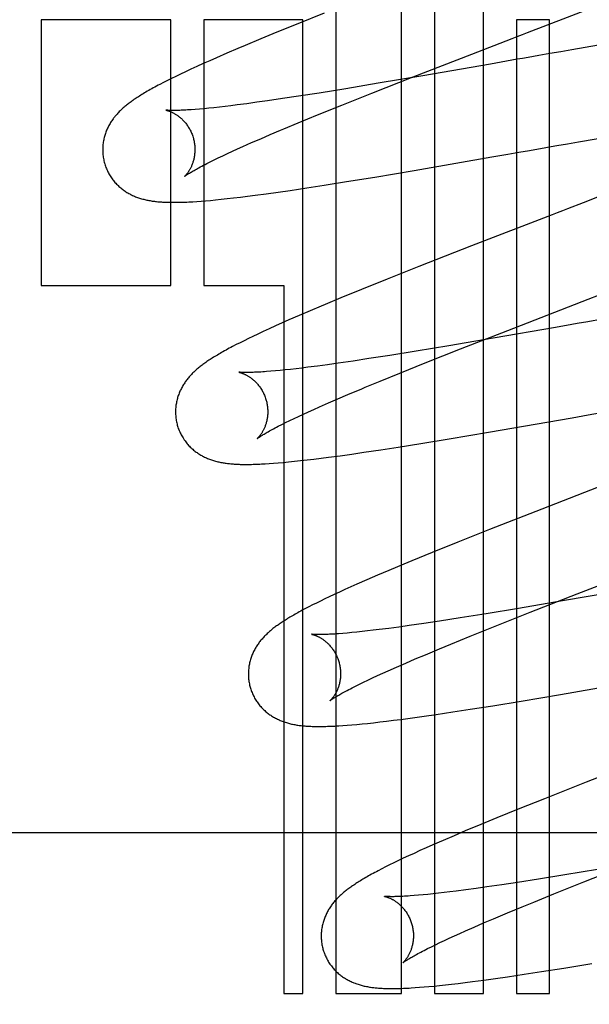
# Model space of a CAD drawing. Header units: inches. Extents: x 0 to 184, y 0 to 119.
# Tile 41 of 116: x 82.309 to 82.433, y 44.632 to 44.846. Entities that reach past the tile are written whole.
import ezdxf

# ---------------------------------------------------------------- set-up
doc = ezdxf.new("R2010")
doc.units = ezdxf.units.IN
doc.header["$LTSCALE"] = 10.121375
doc.header["$MEASUREMENT"] = 0
doc.linetypes.add('HIDDEN', pattern=[0.2, 0.1, -0.1])
doc.layers.add('DEFAULT_2', color=8, linetype='HIDDEN')

msp = doc.modelspace()

# ---------------------------------------------------------------- linework, layer by layer
at = {"layer": 'DEFAULT_2', "color": 8, "linetype": 'HIDDEN'}
for p, q in [((82.37777, 45.01891), (82.37777, 44.63479)), ((82.39206, 44.63479), (82.39206, 45.00365)), ((82.3992, 44.99402), (82.3992, 44.63479)), ((82.4098, 44.63479), (82.4098, 44.94058)), ((82.37523, 44.84723), (82.36953, 44.84494)), ((82.34206, 44.84583), (82.31395, 44.84583)), ((82.31395, 44.84583), (82.31395, 44.78823)), ((82.34206, 44.78823), (82.34206, 44.84583)), ((82.37063, 44.84583), (82.34921, 44.84583)), ((82.34921, 44.84583), (82.34921, 44.78823)), ((82.36953, 44.84494), (82.36499, 44.8431)), ((82.37063, 44.63479), (82.37063, 44.84583)), ((82.42409, 44.84583), (82.41694, 44.84583)), ((82.41694, 44.84583), (82.41694, 44.63479)), ((82.42409, 44.63479), (82.42409, 44.84583)), ((82.36499, 44.8431), (82.36151, 44.84167)), ((82.44905, 44.8428), (82.42892, 44.83932)), ((82.35817, 44.84027), (82.35656, 44.83959)), ((82.36151, 44.84167), (82.35817, 44.84027)), ((82.3542, 44.83858), (82.35194, 44.8376)), ((82.35656, 44.83959), (82.3542, 44.83858)), ((82.39458, 44.83346), (82.40724, 44.83839)), ((82.42418, 44.83849), (82.42182, 44.83808)), ((82.42655, 44.8389), (82.42418, 44.83849)), ((82.42892, 44.83932), (82.42655, 44.8389)), ((82.34766, 44.83569), (82.34639, 44.83511)), ((82.34902, 44.83631), (82.34766, 44.83569)), ((82.35046, 44.83695), (82.34902, 44.83631)), ((82.35194, 44.8376), (82.35046, 44.83695)), ((82.4113, 44.83623), (82.39662, 44.83368)), ((82.41362, 44.83664), (82.4113, 44.83623)), ((82.41595, 44.83705), (82.41362, 44.83664)), ((82.34311, 44.83356), (82.34217, 44.83309)), ((82.34413, 44.83405), (82.34311, 44.83356)), ((82.34522, 44.83456), (82.34413, 44.83405)), ((82.34639, 44.83511), (82.34522, 44.83456)), ((82.38562, 44.82994), (82.39458, 44.83346)), ((82.39662, 44.83368), (82.387, 44.83205)), ((82.34045, 44.83223), (82.33966, 44.83182)), ((82.34128, 44.83265), (82.34045, 44.83223)), ((82.34217, 44.83309), (82.34128, 44.83265)), ((82.387, 44.83205), (82.37993, 44.83087)), ((82.36968, 44.82924), (82.36625, 44.82873)), ((82.3742, 44.82995), (82.36968, 44.82924)), ((82.37993, 44.83087), (82.3742, 44.82995)), ((82.37907, 44.82733), (82.38562, 44.82994)), ((82.35504, 44.82719), (82.35377, 44.82704)), ((82.35637, 44.82736), (82.35504, 44.82719)), ((82.35847, 44.82763), (82.35637, 44.82736)), ((82.36068, 44.82793), (82.35847, 44.82763)), ((82.363, 44.82825), (82.36068, 44.82793)), ((82.36625, 44.82873), (82.363, 44.82825)), ((82.37379, 44.82519), (82.37907, 44.82733)), ((82.34823, 44.82646), (82.3473, 44.82639)), ((82.34922, 44.82655), (82.34823, 44.82646)), ((82.35027, 44.82666), (82.34922, 44.82655)), ((82.35138, 44.82677), (82.35027, 44.82666)), ((82.35254, 44.8269), (82.35138, 44.82677)), ((82.35377, 44.82704), (82.35254, 44.8269)), ((82.36966, 44.8235), (82.37379, 44.82519)), ((82.36653, 44.8222), (82.36966, 44.8235)), ((82.3615, 44.82005), (82.36359, 44.82095)), ((82.4304, 44.81937), (82.44574, 44.82204)), ((82.35766, 44.81837), (82.35953, 44.81919)), ((82.35953, 44.81919), (82.3615, 44.82005)), ((82.42567, 44.81854), (82.42804, 44.81896)), ((82.42804, 44.81896), (82.4304, 44.81937)), ((82.35328, 44.81635), (82.35429, 44.81683)), ((82.35429, 44.81683), (82.35536, 44.81732)), ((82.35536, 44.81732), (82.35648, 44.81784)), ((82.35648, 44.81784), (82.35766, 44.81837)), ((82.41163, 44.81609), (82.41511, 44.81669)), ((82.41511, 44.81669), (82.41745, 44.8171)), ((82.41745, 44.8171), (82.41979, 44.81751)), ((82.3498, 44.81465), (82.35058, 44.81505)), ((82.35058, 44.81505), (82.35142, 44.81546)), ((82.35142, 44.81546), (82.35232, 44.8159)), ((82.35232, 44.8159), (82.35328, 44.81635)), ((82.39475, 44.81317), (82.41163, 44.81609)), ((82.38623, 44.81174), (82.39475, 44.81317)), ((82.44816, 44.81267), (82.43139, 44.80617)), ((82.37525, 44.80997), (82.38013, 44.81074)), ((82.38013, 44.81074), (82.38623, 44.81174)), ((82.36028, 44.80779), (82.36272, 44.80812)), ((82.36272, 44.80812), (82.36526, 44.80847)), ((82.36526, 44.80847), (82.36788, 44.80885)), ((82.36788, 44.80885), (82.37149, 44.80939)), ((82.37149, 44.80939), (82.37525, 44.80997)), ((82.34765, 44.80645), (82.34859, 44.80652)), ((82.34859, 44.80652), (82.34957, 44.8066)), ((82.34957, 44.8066), (82.35062, 44.80669)), ((82.35062, 44.80669), (82.35174, 44.8068)), ((82.35174, 44.8068), (82.35295, 44.80692)), ((82.35295, 44.80692), (82.35423, 44.80706)), ((82.35423, 44.80706), (82.35562, 44.80721)), ((82.35562, 44.80721), (82.35711, 44.80739)), ((82.35711, 44.80739), (82.35867, 44.80758)), ((82.35867, 44.80758), (82.36028, 44.80779)), ((82.40721, 44.7968), (82.39582, 44.79234)), ((82.39582, 44.79234), (82.38895, 44.78961)), ((82.38895, 44.78961), (82.38334, 44.78735)), ((82.31395, 44.78823), (82.34206, 44.78823)), ((82.34921, 44.78823), (82.36649, 44.78823)), ((82.36649, 44.78823), (82.36649, 44.63479)), ((82.38334, 44.78735), (82.37889, 44.78553)), ((82.37889, 44.78553), (82.37548, 44.78412)), ((82.41509, 44.77851), (82.43249, 44.78526)), ((82.37222, 44.78274), (82.36987, 44.78174)), ((82.36614, 44.78011), (82.3647, 44.77947)), ((82.36761, 44.78076), (82.36614, 44.78011)), ((82.36987, 44.78174), (82.36761, 44.78076)), ((82.36207, 44.77826), (82.36091, 44.77772)), ((82.36333, 44.77884), (82.36207, 44.77826)), ((82.3647, 44.77947), (82.36333, 44.77884)), ((82.40484, 44.7745), (82.41509, 44.77851)), ((82.42544, 44.77915), (82.4119, 44.7768)), ((82.42892, 44.77976), (82.42544, 44.77915)), ((82.35702, 44.77584), (82.3562, 44.77542)), ((82.3579, 44.77627), (82.35702, 44.77584)), ((82.35883, 44.77673), (82.3579, 44.77627)), ((82.35983, 44.77721), (82.35883, 44.77673)), ((82.36091, 44.77772), (82.35983, 44.77721)), ((82.4119, 44.7768), (82.40228, 44.77517)), ((82.3562, 44.77542), (82.35542, 44.77501)), ((82.39521, 44.774), (82.38948, 44.77308)), ((82.40228, 44.77517), (82.39521, 44.774)), ((82.39713, 44.77145), (82.40484, 44.7745)), ((82.38156, 44.77186), (82.37832, 44.77139)), ((82.38498, 44.77238), (82.38156, 44.77186)), ((82.38948, 44.77308), (82.38498, 44.77238)), ((82.36468, 44.76973), (82.36371, 44.76965)), ((82.36571, 44.76983), (82.36468, 44.76973)), ((82.3668, 44.76994), (82.36571, 44.76983)), ((82.36795, 44.77006), (82.3668, 44.76994)), ((82.36916, 44.7702), (82.36795, 44.77006)), ((82.37043, 44.77035), (82.36916, 44.7702)), ((82.37175, 44.77051), (82.37043, 44.77035)), ((82.37382, 44.77078), (82.37175, 44.77051)), ((82.37602, 44.77107), (82.37382, 44.77078)), ((82.37832, 44.77139), (82.37602, 44.77107)), ((82.3917, 44.76926), (82.39713, 44.77145)), ((82.38418, 44.76618), (82.38742, 44.76752)), ((82.38742, 44.76752), (82.3917, 44.76926)), ((82.3762, 44.76279), (82.37823, 44.76367)), ((82.37823, 44.76367), (82.38038, 44.76458)), ((82.37189, 44.76087), (82.37305, 44.7614)), ((82.37305, 44.7614), (82.37427, 44.76194)), ((82.37427, 44.76194), (82.3762, 44.76279)), ((82.3669, 44.75852), (82.36779, 44.75895)), ((82.36779, 44.75895), (82.36873, 44.7594)), ((82.36873, 44.7594), (82.36972, 44.75987)), ((82.36972, 44.75987), (82.37078, 44.76036)), ((82.37078, 44.76036), (82.37189, 44.76087)), ((82.4109, 44.75644), (82.42902, 44.75957)), ((82.42902, 44.75957), (82.43252, 44.76019)), ((82.36532, 44.75772), (82.36608, 44.75811)), ((82.36608, 44.75811), (82.3669, 44.75852)), ((82.3962, 44.754), (82.40234, 44.755)), ((82.40234, 44.755), (82.4109, 44.75644)), ((82.38388, 44.75209), (82.38752, 44.75263)), ((82.38752, 44.75263), (82.3913, 44.75321)), ((82.3913, 44.75321), (82.3962, 44.754)), ((82.36881, 44.75014), (82.37014, 44.75028)), ((82.37014, 44.75028), (82.37155, 44.75044)), ((82.37155, 44.75044), (82.37305, 44.75062)), ((82.37305, 44.75062), (82.3746, 44.75081)), ((82.3746, 44.75081), (82.37622, 44.75102)), ((82.37622, 44.75102), (82.3787, 44.75135)), ((82.3787, 44.75135), (82.38126, 44.75171)), ((82.38126, 44.75171), (82.38388, 44.75209)), ((82.36336, 44.74966), (82.3643, 44.74972)), ((82.3643, 44.74972), (82.3653, 44.74981)), ((82.3653, 44.74981), (82.36639, 44.7499)), ((82.36639, 44.7499), (82.36756, 44.75001)), ((82.36756, 44.75001), (82.36881, 44.75014)), ((82.42243, 44.73979), (82.4111, 44.73534)), ((82.4111, 44.73534), (82.40427, 44.73263)), ((82.40427, 44.73263), (82.3987, 44.73038)), ((82.3987, 44.73038), (82.39428, 44.72857)), ((82.39257, 44.72787), (82.38925, 44.72648)), ((82.39428, 44.72857), (82.39257, 44.72787)), ((82.38685, 44.72546), (82.38454, 44.72446)), ((82.38925, 44.72648), (82.38685, 44.72546)), ((82.38103, 44.72292), (82.37976, 44.72234)), ((82.38238, 44.72352), (82.38103, 44.72292)), ((82.38454, 44.72446), (82.38238, 44.72352)), ((82.37638, 44.72078), (82.37539, 44.72031)), ((82.37743, 44.72127), (82.37638, 44.72078)), ((82.37856, 44.72179), (82.37743, 44.72127)), ((82.37976, 44.72234), (82.37856, 44.72179)), ((82.41994, 44.71744), (82.43011, 44.72142)), ((82.44148, 44.72241), (82.42695, 44.71989)), ((82.37123, 44.71823), (82.37053, 44.71786)), ((82.37197, 44.71861), (82.37123, 44.71823)), ((82.37275, 44.71901), (82.37197, 44.71861)), ((82.37358, 44.71943), (82.37275, 44.71901)), ((82.37446, 44.71986), (82.37358, 44.71943)), ((82.37539, 44.72031), (82.37446, 44.71986)), ((82.41741, 44.71827), (82.4104, 44.71711)), ((82.42695, 44.71989), (82.41741, 44.71827)), ((82.40473, 44.7162), (82.40028, 44.71551)), ((82.4104, 44.71711), (82.40473, 44.7162)), ((82.41231, 44.71441), (82.41994, 44.71744)), ((82.39142, 44.71423), (82.38926, 44.71394)), ((82.3937, 44.71454), (82.39142, 44.71423)), ((82.3969, 44.71501), (82.3937, 44.71454)), ((82.40028, 44.71551), (82.3969, 44.71501)), ((82.40693, 44.71224), (82.41231, 44.71441)), ((82.38025, 44.71292), (82.37929, 44.71284)), ((82.38126, 44.71301), (82.38025, 44.71292)), ((82.38234, 44.71312), (82.38126, 44.71301)), ((82.38347, 44.71324), (82.38234, 44.71312)), ((82.38466, 44.71338), (82.38347, 44.71324)), ((82.38591, 44.71352), (82.38466, 44.71338)), ((82.38721, 44.71368), (82.38591, 44.71352)), ((82.38926, 44.71394), (82.38721, 44.71368)), ((82.4027, 44.71052), (82.40693, 44.71224)), ((82.40028, 44.70952), (82.4027, 44.71052)), ((82.39502, 44.70731), (82.39721, 44.70823)), ((82.39721, 44.70823), (82.40028, 44.70952)), ((82.38912, 44.70473), (82.39097, 44.70555)), ((82.39097, 44.70555), (82.39294, 44.70641)), ((82.39294, 44.70641), (82.39502, 44.70731)), ((82.38576, 44.7032), (82.38683, 44.70369)), ((82.38683, 44.70369), (82.38795, 44.7042)), ((82.38795, 44.7042), (82.38912, 44.70473)), ((82.3813, 44.70103), (82.38208, 44.70142)), ((82.38208, 44.70142), (82.38291, 44.70184)), ((82.38291, 44.70184), (82.3838, 44.70227)), ((82.3838, 44.70227), (82.38475, 44.70272)), ((82.38475, 44.70272), (82.38576, 44.7032)), ((82.4265, 44.69962), (82.44451, 44.70273)), ((82.41796, 44.69818), (82.4265, 44.69962)), ((82.40695, 44.6964), (82.41184, 44.69718)), ((82.41184, 44.69718), (82.41796, 44.69818)), ((82.39438, 44.69454), (82.39693, 44.6949)), ((82.39693, 44.6949), (82.39956, 44.69528)), ((82.39956, 44.69528), (82.40318, 44.69582)), ((82.40318, 44.69582), (82.40695, 44.6964)), ((82.37932, 44.69288), (82.38027, 44.69295)), ((82.38027, 44.69295), (82.38127, 44.69303)), ((82.38127, 44.69303), (82.38234, 44.69312)), ((82.38234, 44.69312), (82.38347, 44.69323)), ((82.38347, 44.69323), (82.38469, 44.69335)), ((82.38469, 44.69335), (82.38597, 44.69349)), ((82.38597, 44.69349), (82.38734, 44.69365)), ((82.38734, 44.69365), (82.38878, 44.69382)), ((82.38878, 44.69382), (82.39031, 44.69401)), ((82.39031, 44.69401), (82.39189, 44.69421)), ((82.39189, 44.69421), (82.39438, 44.69454)), ((82.45142, 44.68812), (82.43208, 44.6806)), ((82.43208, 44.6806), (82.42302, 44.67702)), ((82.42302, 44.67702), (82.41729, 44.67473)), ((82.41729, 44.67473), (82.41273, 44.67287)), ((82.40922, 44.67143), (82.40586, 44.67003)), ((82.41273, 44.67287), (82.40922, 44.67143)), ((82.58828, 44.66959), (82.08828, 44.66959)), ((82.40586, 44.67003), (82.40344, 44.66901)), ((82.40109, 44.668), (82.39882, 44.66701)), ((82.40344, 44.66901), (82.40109, 44.668)), ((82.39474, 44.66518), (82.39354, 44.66463)), ((82.39602, 44.66577), (82.39474, 44.66518)), ((82.39738, 44.66638), (82.39602, 44.66577)), ((82.39882, 44.66701), (82.39738, 44.66638)), ((82.39036, 44.66312), (82.38943, 44.66267)), ((82.39135, 44.6636), (82.39036, 44.66312)), ((82.39241, 44.6641), (82.39135, 44.6636)), ((82.39354, 44.66463), (82.39241, 44.6641)), ((82.38774, 44.66181), (82.38696, 44.66141)), ((82.38856, 44.66223), (82.38774, 44.66181)), ((82.38943, 44.66267), (82.38856, 44.66223)), ((82.43454, 44.6617), (82.42747, 44.66053)), ((82.43154, 44.65899), (82.44042, 44.66249)), ((82.41721, 44.65889), (82.41377, 44.65837)), ((82.42173, 44.6596), (82.41721, 44.65889)), ((82.42747, 44.66053), (82.42173, 44.6596)), ((82.42505, 44.6564), (82.43154, 44.65899)), ((82.39886, 44.65641), (82.39775, 44.65629)), ((82.40003, 44.65654), (82.39886, 44.65641)), ((82.40126, 44.65668), (82.40003, 44.65654)), ((82.40254, 44.65683), (82.40126, 44.65668)), ((82.40388, 44.657), (82.40254, 44.65683)), ((82.40598, 44.65727), (82.40388, 44.657)), ((82.40819, 44.65757), (82.40598, 44.65727)), ((82.41051, 44.6579), (82.40819, 44.65757)), ((82.41377, 44.65837), (82.41051, 44.6579)), ((82.42069, 44.65463), (82.42505, 44.6564)), ((82.3957, 44.6561), (82.39477, 44.65602)), ((82.3967, 44.65619), (82.3957, 44.6561)), ((82.39775, 44.65629), (82.3967, 44.65619)), ((82.41819, 44.6536), (82.42069, 44.65463)), ((82.41198, 44.65101), (82.415, 44.65228)), ((82.415, 44.65228), (82.41819, 44.6536)), ((82.4078, 44.64921), (82.40984, 44.6501)), ((82.40984, 44.6501), (82.41198, 44.65101)), ((82.4035, 44.6473), (82.40466, 44.64783)), ((82.40466, 44.64783), (82.40588, 44.64837)), ((82.40588, 44.64837), (82.4078, 44.64921)), ((82.3994, 44.64538), (82.40034, 44.64583)), ((82.40034, 44.64583), (82.40133, 44.6463)), ((82.40133, 44.6463), (82.40239, 44.64679)), ((82.40239, 44.64679), (82.4035, 44.6473)), ((82.39693, 44.64416), (82.39769, 44.64454)), ((82.39769, 44.64454), (82.39851, 44.64495)), ((82.39851, 44.64495), (82.3994, 44.64538)), ((82.41861, 44.63897), (82.42235, 44.63955)), ((82.42235, 44.63955), (82.42721, 44.64032)), ((82.42721, 44.64032), (82.4333, 44.64131)), ((82.40432, 44.637), (82.40583, 44.63718)), ((82.40583, 44.63718), (82.40742, 44.63739)), ((82.40742, 44.63739), (82.40987, 44.63771)), ((82.40987, 44.63771), (82.4124, 44.63806)), ((82.4124, 44.63806), (82.415, 44.63844)), ((82.415, 44.63844), (82.41861, 44.63897)), ((82.39498, 44.63608), (82.39591, 44.63615)), ((82.39591, 44.63615), (82.39691, 44.63622)), ((82.39691, 44.63622), (82.39796, 44.63632)), ((82.39796, 44.63632), (82.39908, 44.63642)), ((82.39908, 44.63642), (82.40027, 44.63654)), ((82.40027, 44.63654), (82.40154, 44.63668)), ((82.40154, 44.63668), (82.40289, 44.63683)), ((82.40289, 44.63683), (82.40432, 44.637)), ((82.36649, 44.63479), (82.37063, 44.63479)), ((82.37777, 44.63479), (82.39206, 44.63479)), ((82.3992, 44.63479), (82.4098, 44.63479)), ((82.41694, 44.63479), (82.42409, 44.63479))]:
    msp.add_line(p, q, dxfattribs=at)
for points in [[(82.40724, 44.83839), (82.41601, 44.84178), (82.41712, 44.84221), (82.41823, 44.84264), (82.41934, 44.84307), (82.44506, 44.85306)], [(82.42182, 44.83808), (82.42064, 44.83787), (82.41947, 44.83766), (82.41829, 44.83746), (82.41712, 44.83725), (82.41595, 44.83705)], [(82.33966, 44.83182), (82.33929, 44.83162), (82.33892, 44.83143), (82.33856, 44.83123), (82.33822, 44.83105), (82.33788, 44.83086), (82.33755, 44.83068), (82.33723, 44.8305), (82.33692, 44.83032), (82.33662, 44.83014), (82.33633, 44.82997), (82.33604, 44.8298), (82.33576, 44.82963), (82.3355, 44.82947), (82.33523, 44.8293), (82.33498, 44.82914), (82.33473, 44.82898), (82.33449, 44.82883), (82.33426, 44.82867), (82.33404, 44.82852), (82.33382, 44.82836), (82.3336, 44.82821), (82.3334, 44.82807), (82.33319, 44.82792), (82.333, 44.82777), (82.3328, 44.82762), (82.33261, 44.82747), (82.33243, 44.82732), (82.33224, 44.82717), (82.33206, 44.82702), (82.33188, 44.82687), (82.3317, 44.82671), (82.33153, 44.82656), (82.33136, 44.8264), (82.33119, 44.82624), (82.33102, 44.82608), (82.33086, 44.82591), (82.33069, 44.82574), (82.33053, 44.82557), (82.33038, 44.8254), (82.33022, 44.82523), (82.33007, 44.82505), (82.32992, 44.82487), (82.32978, 44.82469), (82.32963, 44.8245), (82.3295, 44.82432), (82.32936, 44.82413), (82.32923, 44.82394), (82.3291, 44.82375), (82.32898, 44.82355), (82.32886, 44.82335), (82.32874, 44.82315), (82.32862, 44.82294), (82.32851, 44.82273), (82.32841, 44.82252), (82.3283, 44.82231), (82.32821, 44.82209), (82.32811, 44.82188), (82.32802, 44.82166), (82.32794, 44.82143), (82.32786, 44.82121), (82.32778, 44.82098), (82.32771, 44.82075), (82.32764, 44.82052), (82.32758, 44.82028), (82.32752, 44.82005), (82.32747, 44.8198), (82.32743, 44.81956), (82.32738, 44.81932), (82.32735, 44.81907), (82.32732, 44.81882), (82.32729, 44.81857), (82.32727, 44.81832), (82.32726, 44.81806), (82.32725, 44.81781), (82.32725, 44.81755), (82.32726, 44.81729), (82.32727, 44.81704), (82.32729, 44.81678), (82.32731, 44.81652), (82.32734, 44.81627), (82.32738, 44.81601), (82.32742, 44.81575), (82.32747, 44.8155), (82.32752, 44.81524), (82.32758, 44.81499), (82.32764, 44.81478)], [(82.3473, 44.82639), (82.34643, 44.82632), (82.34602, 44.8263), (82.34563, 44.82627), (82.34526, 44.82625), (82.34491, 44.82623), (82.34458, 44.82622), (82.34427, 44.8262), (82.34398, 44.82619), (82.3437, 44.82618), (82.34344, 44.82618), (82.34319, 44.82617), (82.34296, 44.82617), (82.34274, 44.82617), (82.34254, 44.82617), (82.34235, 44.82617), (82.34217, 44.82617), (82.34201, 44.82617), (82.34186, 44.82618), (82.34172, 44.82618), (82.34159, 44.82619), (82.34148, 44.82619), (82.34138, 44.8262), (82.34129, 44.82621), (82.34121, 44.82621), (82.34115, 44.82622), (82.34109, 44.82622), (82.34105, 44.82623), (82.34101, 44.82623), (82.34098, 44.82624), (82.34097, 44.82624), (82.34096, 44.82624)], [(82.34096, 44.82624), (82.34096, 44.82624), (82.34096, 44.82624), (82.34098, 44.82623), (82.341, 44.82623), (82.34103, 44.82622), (82.34107, 44.82622), (82.34111, 44.82621), (82.34116, 44.82619), (82.34121, 44.82618), (82.34127, 44.82616), (82.34134, 44.82615), (82.34141, 44.82612), (82.34148, 44.8261), (82.34156, 44.82607), (82.34164, 44.82605), (82.34173, 44.82601), (82.34182, 44.82598), (82.34191, 44.82594), (82.34201, 44.8259), (82.34211, 44.82586), (82.34221, 44.82581), (82.34232, 44.82576), (82.34242, 44.82571), (82.34254, 44.82565), (82.34265, 44.82559), (82.34276, 44.82553), (82.34288, 44.82546), (82.343, 44.82538), (82.34313, 44.82531), (82.34325, 44.82523), (82.34338, 44.82514), (82.34351, 44.82505), (82.34364, 44.82495), (82.34377, 44.82485), (82.34391, 44.82475), (82.34404, 44.82464), (82.34417, 44.82452), (82.34431, 44.8244), (82.34445, 44.82427), (82.34458, 44.82414), (82.34472, 44.824), (82.34486, 44.82385), (82.34499, 44.8237), (82.34513, 44.82354), (82.34526, 44.82338), (82.34539, 44.82321), (82.34552, 44.82303), (82.34565, 44.82285), (82.34577, 44.82267), (82.34589, 44.82248), (82.34601, 44.82228), (82.34612, 44.82208), (82.34623, 44.82188), (82.34633, 44.82167), (82.34643, 44.82145), (82.34653, 44.82124), (82.34662, 44.82102), (82.3467, 44.8208), (82.34678, 44.82057), (82.34685, 44.82034), (82.34691, 44.82014)], [(82.36359, 44.82095), (82.36578, 44.82188), (82.36653, 44.8222)], [(82.34691, 44.82014), (82.34696, 44.81994), (82.34702, 44.81971), (82.34707, 44.81948), (82.34711, 44.81924), (82.34715, 44.81901), (82.34718, 44.81877), (82.3472, 44.81854), (82.34722, 44.81831), (82.34724, 44.81808), (82.34724, 44.81785), (82.34724, 44.81762), (82.34724, 44.8174), (82.34723, 44.81717), (82.34721, 44.81696), (82.34719, 44.81674), (82.34717, 44.81653), (82.34714, 44.81632), (82.34711, 44.81611), (82.34707, 44.81591), (82.34703, 44.81572), (82.34698, 44.81553), (82.34693, 44.81534), (82.34688, 44.81516), (82.34683, 44.81499), (82.34678, 44.81482), (82.34672, 44.81465), (82.34666, 44.8145), (82.3466, 44.81434), (82.34654, 44.81419), (82.34647, 44.81405), (82.34641, 44.81391), (82.34634, 44.81377), (82.34628, 44.81364), (82.34621, 44.81352), (82.34614, 44.8134), (82.34608, 44.81328), (82.34601, 44.81317), (82.34595, 44.81307), (82.34588, 44.81296), (82.34582, 44.81287), (82.34575, 44.81277), (82.34569, 44.81268), (82.34563, 44.8126), (82.34557, 44.81252), (82.34551, 44.81244), (82.34545, 44.81237), (82.34539, 44.8123), (82.34534, 44.81224), (82.34529, 44.81218), (82.34524, 44.81213), (82.34519, 44.81208), (82.34515, 44.81203), (82.34511, 44.81199), (82.34508, 44.81195), (82.34505, 44.81192), (82.34502, 44.8119), (82.345, 44.81188), (82.34498, 44.81186), (82.34497, 44.81185), (82.34496, 44.81185)], [(82.41979, 44.81751), (82.42096, 44.81772), (82.42214, 44.81792), (82.42331, 44.81813), (82.42449, 44.81834), (82.42567, 44.81854)], [(82.32764, 44.81478), (82.3277, 44.81457), (82.32778, 44.81432), (82.32786, 44.81408), (82.32795, 44.81383), (82.32805, 44.81359), (82.32815, 44.81335), (82.32826, 44.81312), (82.32837, 44.81289), (82.32849, 44.81266), (82.32861, 44.81243), (82.32874, 44.81221), (82.32887, 44.81199), (82.32901, 44.81177), (82.32915, 44.81156), (82.3293, 44.81136), (82.32945, 44.81116), (82.3296, 44.81096), (82.32976, 44.81076), (82.32992, 44.81058), (82.33009, 44.81039), (82.33026, 44.81021), (82.33043, 44.81004), (82.33061, 44.80987), (82.33078, 44.8097), (82.33096, 44.80954), (82.33115, 44.80939), (82.33133, 44.80924), (82.33152, 44.80909), (82.33171, 44.80895), (82.3319, 44.80881), (82.33209, 44.80868), (82.33229, 44.80855), (82.33249, 44.80842), (82.3327, 44.8083), (82.3329, 44.80818), (82.33311, 44.80807), (82.33331, 44.80796), (82.33352, 44.80786), (82.33373, 44.80776), (82.33394, 44.80766), (82.33415, 44.80757), (82.33437, 44.80748), (82.33458, 44.8074), (82.3348, 44.80732), (82.33502, 44.80724), (82.33524, 44.80717), (82.33547, 44.8071), (82.33569, 44.80703), (82.33592, 44.80697), (82.33614, 44.80691), (82.33637, 44.80685), (82.3366, 44.8068), (82.33683, 44.80675), (82.33706, 44.8067), (82.33729, 44.80666), (82.33752, 44.80662), (82.33775, 44.80658), (82.33799, 44.80654), (82.33822, 44.80651), (82.33846, 44.80648), (82.33871, 44.80645), (82.33895, 44.80642), (82.3392, 44.8064), (82.33945, 44.80638), (82.33971, 44.80635), (82.33997, 44.80634), (82.34024, 44.80632), (82.34051, 44.8063), (82.34079, 44.80629), (82.34108, 44.80628), (82.34137, 44.80627), (82.34167, 44.80626), (82.34198, 44.80626), (82.3423, 44.80626), (82.34262, 44.80626), (82.34295, 44.80626), (82.34329, 44.80626), (82.34364, 44.80627), (82.344, 44.80628), (82.34437, 44.80629), (82.34474, 44.8063), (82.34513, 44.80631), (82.34552, 44.80633), (82.34593, 44.80635), (82.34634, 44.80637), (82.34677, 44.8064), (82.34765, 44.80645)], [(82.34496, 44.81185), (82.34496, 44.81184), (82.34497, 44.81185), (82.34498, 44.81186), (82.345, 44.81188), (82.34503, 44.8119), (82.34506, 44.81192), (82.34511, 44.81196), (82.34516, 44.812), (82.34522, 44.81204), (82.34529, 44.81209), (82.34538, 44.81215), (82.34547, 44.81221), (82.34557, 44.81228), (82.34568, 44.81235), (82.34581, 44.81243), (82.34594, 44.81252), (82.34609, 44.81261), (82.34626, 44.81271), (82.34644, 44.81282), (82.34663, 44.81293), (82.34684, 44.81305), (82.34706, 44.81318), (82.3473, 44.81332), (82.34756, 44.81346), (82.34783, 44.81361), (82.34812, 44.81377), (82.34842, 44.81394), (82.34875, 44.81411), (82.34908, 44.81428), (82.34944, 44.81447), (82.3498, 44.81465)], [(82.43139, 44.80617), (82.42803, 44.80487), (82.42692, 44.80444), (82.4258, 44.80401), (82.42469, 44.80358), (82.40721, 44.7968)], [(82.43249, 44.78526), (82.43473, 44.78612), (82.44484, 44.79003)], [(82.37548, 44.78412), (82.37465, 44.78377), (82.37222, 44.78274)], [(82.43243, 44.78038), (82.43009, 44.77997), (82.42892, 44.77976)], [(82.43596, 44.781), (82.4336, 44.78058), (82.43243, 44.78038)], [(82.35542, 44.77501), (82.35505, 44.77482), (82.35469, 44.77462), (82.35433, 44.77443), (82.35399, 44.77424), (82.35365, 44.77406), (82.35332, 44.77388), (82.35301, 44.7737), (82.3527, 44.77352), (82.3524, 44.77335), (82.35211, 44.77317), (82.35183, 44.77301), (82.35155, 44.77284), (82.35128, 44.77267), (82.35102, 44.77251), (82.35077, 44.77235), (82.35053, 44.77219), (82.35029, 44.77204), (82.35006, 44.77188), (82.34983, 44.77173), (82.34962, 44.77158), (82.3494, 44.77143), (82.3492, 44.77128), (82.34899, 44.77113), (82.3488, 44.77098), (82.3486, 44.77084), (82.34841, 44.77069), (82.34822, 44.77054), (82.34804, 44.77039), (82.34786, 44.77024), (82.34768, 44.77008), (82.3475, 44.76993), (82.34733, 44.76977), (82.34716, 44.76962), (82.34699, 44.76946), (82.34682, 44.76929), (82.34665, 44.76913), (82.34649, 44.76896), (82.34633, 44.76879), (82.34617, 44.76862), (82.34602, 44.76844), (82.34586, 44.76826), (82.34572, 44.76808), (82.34557, 44.7679), (82.34543, 44.76772), (82.34529, 44.76753), (82.34516, 44.76734), (82.34503, 44.76715), (82.3449, 44.76696), (82.34477, 44.76676), (82.34465, 44.76656), (82.34453, 44.76636), (82.34442, 44.76615), (82.34431, 44.76595), (82.3442, 44.76573), (82.3441, 44.76552), (82.344, 44.76531), (82.3439, 44.76509), (82.34382, 44.76487), (82.34373, 44.76465), (82.34365, 44.76442), (82.34357, 44.7642), (82.3435, 44.76397), (82.34344, 44.76373), (82.34337, 44.7635), (82.34332, 44.76326), (82.34326, 44.76302), (82.34322, 44.76277), (82.34317, 44.76253), (82.34314, 44.76228), (82.34311, 44.76203), (82.34308, 44.76178), (82.34306, 44.76153), (82.34305, 44.76127), (82.34304, 44.76102), (82.34304, 44.76076), (82.34305, 44.7605), (82.34306, 44.76025), (82.34308, 44.75999), (82.3431, 44.75973), (82.34313, 44.75948), (82.34317, 44.75922), (82.34321, 44.75896), (82.34326, 44.75871), (82.34331, 44.75845), (82.34337, 44.7582), (82.34343, 44.75799)], [(82.36371, 44.76965), (82.36279, 44.76957), (82.36236, 44.76954), (82.36194, 44.76951), (82.36155, 44.76949), (82.36117, 44.76947), (82.36082, 44.76945), (82.36048, 44.76943), (82.36016, 44.76942), (82.35987, 44.7694), (82.35958, 44.76939), (82.35932, 44.76939), (82.35907, 44.76938), (82.35883, 44.76938), (82.35861, 44.76938), (82.3584, 44.76937), (82.3582, 44.76938), (82.35802, 44.76938), (82.35785, 44.76938), (82.35769, 44.76938), (82.35755, 44.76939), (82.35742, 44.76939), (82.3573, 44.7694), (82.3572, 44.76941), (82.3571, 44.76941), (82.35702, 44.76942), (82.35695, 44.76942), (82.35689, 44.76943), (82.35685, 44.76944), (82.35681, 44.76944), (82.35678, 44.76944), (82.35676, 44.76945), (82.35675, 44.76945)], [(82.35675, 44.76945), (82.35675, 44.76945), (82.35675, 44.76945), (82.35675, 44.76945), (82.35677, 44.76944), (82.35679, 44.76944), (82.35682, 44.76943), (82.35685, 44.76943), (82.35689, 44.76942), (82.35694, 44.76941), (82.35699, 44.76939), (82.35705, 44.76938), (82.35712, 44.76936), (82.35718, 44.76934), (82.35726, 44.76931), (82.35734, 44.76929), (82.35742, 44.76926), (82.3575, 44.76923), (82.35759, 44.76919), (82.35769, 44.76916), (82.35779, 44.76912), (82.35788, 44.76907), (82.35799, 44.76903), (82.35809, 44.76898), (82.3582, 44.76892), (82.35831, 44.76887), (82.35843, 44.76881), (82.35854, 44.76874), (82.35866, 44.76867), (82.35878, 44.7686), (82.3589, 44.76853), (82.35903, 44.76844), (82.35916, 44.76836), (82.35929, 44.76827), (82.35942, 44.76817), (82.35955, 44.76807), (82.35968, 44.76797), (82.35982, 44.76785), (82.35995, 44.76774), (82.36009, 44.76762), (82.36023, 44.76749), (82.36036, 44.76735), (82.3605, 44.76721), (82.36064, 44.76707), (82.36078, 44.76692), (82.36091, 44.76676), (82.36105, 44.76659), (82.36118, 44.76642), (82.36131, 44.76625), (82.36143, 44.76607), (82.36156, 44.76588), (82.36168, 44.76569), (82.3618, 44.7655), (82.36191, 44.7653), (82.36202, 44.76509), (82.36212, 44.76488), (82.36222, 44.76467), (82.36232, 44.76445), (82.36241, 44.76423), (82.36249, 44.76401), (82.36257, 44.76378), (82.36264, 44.76355), (82.3627, 44.76335)], [(82.38038, 44.76458), (82.3834, 44.76585), (82.38418, 44.76618)], [(82.3627, 44.76335), (82.36275, 44.76315), (82.36281, 44.76292), (82.36286, 44.76268), (82.3629, 44.76245), (82.36294, 44.76221), (82.36297, 44.76198), (82.363, 44.76174), (82.36301, 44.76151), (82.36303, 44.76128), (82.36303, 44.76105), (82.36303, 44.76082), (82.36303, 44.76059), (82.36302, 44.76037), (82.363, 44.76015), (82.36298, 44.75993), (82.36296, 44.75972), (82.36293, 44.75951), (82.36289, 44.75931), (82.36286, 44.7591), (82.36281, 44.75891), (82.36277, 44.75872), (82.36272, 44.75853), (82.36267, 44.75835), (82.36262, 44.75818), (82.36256, 44.75801), (82.3625, 44.75784), (82.36244, 44.75768), (82.36238, 44.75753), (82.36232, 44.75738), (82.36225, 44.75724), (82.36219, 44.7571), (82.36212, 44.75696), (82.36206, 44.75683), (82.36199, 44.75671), (82.36193, 44.75659), (82.36186, 44.75647), (82.36179, 44.75636), (82.36173, 44.75626), (82.36166, 44.75616), (82.3616, 44.75606), (82.36153, 44.75597), (82.36147, 44.75588), (82.36141, 44.75579), (82.36135, 44.75571), (82.36129, 44.75564), (82.36123, 44.75556), (82.36117, 44.7555), (82.36112, 44.75543), (82.36107, 44.75538), (82.36102, 44.75532), (82.36098, 44.75527), (82.36093, 44.75523), (82.36089, 44.75519), (82.36086, 44.75516), (82.36083, 44.75513), (82.3608, 44.7551), (82.36078, 44.75508), (82.36076, 44.75507), (82.36075, 44.75506), (82.36075, 44.75505)], [(82.43252, 44.76019), (82.4337, 44.76039), (82.43605, 44.7608)], [(82.34343, 44.75799), (82.34349, 44.75778), (82.34357, 44.75753), (82.34365, 44.75728), (82.34374, 44.75704), (82.34384, 44.7568), (82.34394, 44.75656), (82.34405, 44.75632), (82.34416, 44.75609), (82.34428, 44.75586), (82.3444, 44.75563), (82.34453, 44.75541), (82.34467, 44.75519), (82.34481, 44.75497), (82.34495, 44.75476), (82.3451, 44.75456), (82.34525, 44.75435), (82.3454, 44.75416), (82.34556, 44.75396), (82.34573, 44.75377), (82.34589, 44.75359), (82.34606, 44.75341), (82.34623, 44.75323), (82.34641, 44.75306), (82.34659, 44.7529), (82.34677, 44.75274), (82.34695, 44.75258), (82.34714, 44.75243), (82.34733, 44.75229), (82.34752, 44.75215), (82.34771, 44.75201), (82.34791, 44.75187), (82.3481, 44.75174), (82.34831, 44.75162), (82.34851, 44.7515), (82.34871, 44.75138), (82.34892, 44.75127), (82.34913, 44.75116), (82.34934, 44.75106), (82.34955, 44.75096), (82.34976, 44.75086), (82.34997, 44.75077), (82.35019, 44.75068), (82.35041, 44.7506), (82.35062, 44.75052), (82.35084, 44.75044), (82.35107, 44.75037), (82.35129, 44.7503), (82.35152, 44.75023), (82.35174, 44.75017), (82.35197, 44.75011), (82.3522, 44.75005), (82.35243, 44.75), (82.35266, 44.74995), (82.35289, 44.7499), (82.35312, 44.74986), (82.35335, 44.74982), (82.35358, 44.74978), (82.35381, 44.74975), (82.35405, 44.74971), (82.35429, 44.74968), (82.35453, 44.74965), (82.35477, 44.74963), (82.35501, 44.7496), (82.35526, 44.74958), (82.35551, 44.74956), (82.35576, 44.74955), (82.35601, 44.74953), (82.35627, 44.74951), (82.35654, 44.7495), (82.35681, 44.74949), (82.35708, 44.74948), (82.35736, 44.74948), (82.35765, 44.74947), (82.35794, 44.74947), (82.35824, 44.74947), (82.35855, 44.74947), (82.35886, 44.74947), (82.35918, 44.74947), (82.35951, 44.74948), (82.35984, 44.74949), (82.36019, 44.7495), (82.36055, 44.74951), (82.36091, 44.74952), (82.36129, 44.74954), (82.36168, 44.74956), (82.36208, 44.74958), (82.36249, 44.7496), (82.36336, 44.74966)], [(82.36075, 44.75505), (82.36075, 44.75505), (82.36076, 44.75506), (82.36077, 44.75507), (82.3608, 44.75509), (82.36083, 44.75512), (82.36087, 44.75515), (82.36092, 44.75518), (82.36098, 44.75523), (82.36105, 44.75528), (82.36113, 44.75533), (82.36122, 44.7554), (82.36133, 44.75547), (82.36145, 44.75554), (82.36158, 44.75563), (82.36172, 44.75572), (82.36188, 44.75582), (82.36205, 44.75592), (82.36224, 44.75604), (82.36244, 44.75616), (82.36266, 44.75628), (82.3629, 44.75642), (82.36315, 44.75656), (82.36341, 44.75671), (82.36369, 44.75686), (82.36398, 44.75702), (82.36429, 44.75719), (82.36462, 44.75736), (82.36496, 44.75754), (82.36532, 44.75772)], [(82.44317, 44.74782), (82.44094, 44.74696), (82.42243, 44.73979)], [(82.43011, 44.72142), (82.4485, 44.72855), (82.44961, 44.72898), (82.45073, 44.72941), (82.47201, 44.73766)], [(82.37053, 44.71786), (82.37019, 44.71768), (82.36987, 44.7175), (82.36955, 44.71733), (82.36925, 44.71716), (82.36895, 44.71699), (82.36866, 44.71683), (82.36838, 44.71667), (82.36811, 44.71651), (82.36784, 44.71635), (82.36759, 44.7162), (82.36734, 44.71604), (82.36709, 44.71589), (82.36685, 44.71574), (82.36662, 44.7156), (82.36639, 44.71545), (82.36617, 44.71531), (82.36596, 44.71516), (82.36574, 44.71502), (82.36553, 44.71488), (82.36533, 44.71473), (82.36513, 44.71459), (82.36493, 44.71445), (82.36474, 44.71431), (82.36455, 44.71416), (82.36436, 44.71402), (82.36417, 44.71387), (82.36399, 44.71373), (82.36381, 44.71358), (82.36363, 44.71343), (82.36345, 44.71327), (82.36327, 44.71312), (82.3631, 44.71296), (82.36293, 44.71281), (82.36276, 44.71264), (82.36259, 44.71248), (82.36242, 44.71232), (82.36226, 44.71215), (82.3621, 44.71198), (82.36194, 44.7118), (82.36179, 44.71163), (82.36164, 44.71145), (82.36149, 44.71127), (82.36135, 44.71109), (82.36121, 44.71091), (82.36107, 44.71072), (82.36093, 44.71053), (82.3608, 44.71034), (82.36068, 44.71015), (82.36055, 44.70995), (82.36043, 44.70976), (82.36031, 44.70955), (82.3602, 44.70935), (82.36009, 44.70914), (82.35998, 44.70893), (82.35988, 44.70871), (82.35978, 44.7085), (82.35969, 44.70828), (82.3596, 44.70806), (82.35952, 44.70784), (82.35944, 44.70762), (82.35936, 44.70739), (82.35929, 44.70716), (82.35922, 44.70693), (82.35916, 44.70669), (82.3591, 44.70645), (82.35905, 44.70621), (82.35901, 44.70597), (82.35896, 44.70573), (82.35893, 44.70548), (82.3589, 44.70523), (82.35887, 44.70498), (82.35885, 44.70473), (82.35884, 44.70447), (82.35883, 44.70422), (82.35883, 44.70396), (82.35884, 44.70371), (82.35885, 44.70345), (82.35887, 44.70319), (82.35889, 44.70294), (82.35892, 44.70268), (82.35896, 44.70242), (82.359, 44.70217), (82.35905, 44.70191), (82.3591, 44.70166), (82.35917, 44.70141), (82.35922, 44.7012)], [(82.37929, 44.71284), (82.3784, 44.71277), (82.37798, 44.71274), (82.37757, 44.71271), (82.37718, 44.71269), (82.37681, 44.71267), (82.37645, 44.71265), (82.37611, 44.71263), (82.37579, 44.71262), (82.37548, 44.71261), (82.37519, 44.7126), (82.37491, 44.71259), (82.37465, 44.71259), (82.37441, 44.71258), (82.37419, 44.71258), (82.37398, 44.71258), (82.37379, 44.71259), (82.37361, 44.71259), (82.37345, 44.71259), (82.37331, 44.7126), (82.37318, 44.7126), (82.37307, 44.71261), (82.37296, 44.71262), (82.37287, 44.71262), (82.37279, 44.71263), (82.37273, 44.71264), (82.37267, 44.71264), (82.37263, 44.71265), (82.37259, 44.71265), (82.37256, 44.71265), (82.37255, 44.71266), (82.37254, 44.71266)], [(82.37254, 44.71266), (82.37255, 44.71266), (82.37256, 44.71265), (82.37258, 44.71265), (82.37261, 44.71264), (82.37265, 44.71263), (82.37269, 44.71262), (82.37274, 44.71261), (82.3728, 44.7126), (82.37286, 44.71258), (82.37292, 44.71256), (82.37299, 44.71254), (82.37306, 44.71252), (82.37314, 44.71249), (82.37322, 44.71246), (82.37331, 44.71243), (82.3734, 44.7124), (82.3735, 44.71236), (82.37359, 44.71232), (82.37369, 44.71227), (82.37379, 44.71223), (82.3739, 44.71218), (82.37401, 44.71212), (82.37412, 44.71207), (82.37423, 44.71201), (82.37435, 44.71194), (82.37447, 44.71187), (82.37459, 44.7118), (82.37471, 44.71172), (82.37484, 44.71164), (82.37496, 44.71156), (82.37509, 44.71147), (82.37522, 44.71137), (82.37536, 44.71127), (82.37549, 44.71116), (82.37562, 44.71105), (82.37576, 44.71094), (82.37589, 44.71081), (82.37603, 44.71069), (82.37617, 44.71055), (82.3763, 44.71041), (82.37644, 44.71027), (82.37658, 44.71011), (82.37671, 44.70996), (82.37684, 44.70979), (82.37698, 44.70962), (82.3771, 44.70945), (82.37723, 44.70927), (82.37735, 44.70908), (82.37747, 44.70889), (82.37759, 44.7087), (82.3777, 44.7085), (82.37781, 44.70829), (82.37792, 44.70808), (82.37802, 44.70787), (82.37811, 44.70766), (82.3782, 44.70744), (82.37828, 44.70721), (82.37836, 44.70699), (82.37843, 44.70676), (82.37849, 44.70656)], [(82.37849, 44.70656), (82.37854, 44.70636), (82.3786, 44.70613), (82.37865, 44.70589), (82.37869, 44.70566), (82.37873, 44.70542), (82.37876, 44.70519), (82.37879, 44.70496), (82.3788, 44.70473), (82.37882, 44.70449), (82.37882, 44.70427), (82.37883, 44.70404), (82.37882, 44.70381), (82.37881, 44.70359), (82.3788, 44.70337), (82.37878, 44.70316), (82.37875, 44.70294), (82.37872, 44.70273), (82.37869, 44.70253), (82.37865, 44.70233), (82.37861, 44.70213), (82.37856, 44.70194), (82.37852, 44.70176), (82.37847, 44.70158), (82.37841, 44.7014), (82.37836, 44.70123), (82.3783, 44.70107), (82.37824, 44.70091), (82.37818, 44.70076), (82.37812, 44.70061), (82.37805, 44.70046), (82.37799, 44.70032), (82.37792, 44.70019), (82.37786, 44.70006), (82.37779, 44.69993), (82.37773, 44.69981), (82.37766, 44.6997), (82.37759, 44.69959), (82.37753, 44.69948), (82.37746, 44.69938), (82.3774, 44.69928), (82.37733, 44.69919), (82.37727, 44.6991), (82.37721, 44.69902), (82.37715, 44.69893), (82.37709, 44.69886), (82.37703, 44.69879), (82.37698, 44.69872), (82.37692, 44.69866), (82.37687, 44.6986), (82.37682, 44.69854), (82.37678, 44.69849), (82.37673, 44.69845), (82.37669, 44.69841), (82.37666, 44.69837), (82.37663, 44.69834), (82.3766, 44.69831), (82.37658, 44.69829), (82.37656, 44.69828), (82.37655, 44.69827), (82.37654, 44.69826)], [(82.35922, 44.7012), (82.35928, 44.70099), (82.35936, 44.70074), (82.35945, 44.70049), (82.35954, 44.70025), (82.35963, 44.70001), (82.35973, 44.69977), (82.35984, 44.69953), (82.35995, 44.6993), (82.36007, 44.69907), (82.36019, 44.69884), (82.36032, 44.69862), (82.36046, 44.6984), (82.36059, 44.69819), (82.36074, 44.69798), (82.36088, 44.69777), (82.36103, 44.69757), (82.36119, 44.69737), (82.36135, 44.69718), (82.36151, 44.69699), (82.36168, 44.6968), (82.36185, 44.69662), (82.36202, 44.69645), (82.36219, 44.69628), (82.36237, 44.69611), (82.36255, 44.69595), (82.36274, 44.6958), (82.36292, 44.69565), (82.36311, 44.6955), (82.3633, 44.69536), (82.36349, 44.69522), (82.36369, 44.69509), (82.36388, 44.69496), (82.36409, 44.69483), (82.36429, 44.69471), (82.36449, 44.6946), (82.3647, 44.69448), (82.36491, 44.69437), (82.36512, 44.69427), (82.36533, 44.69417), (82.36554, 44.69408), (82.36575, 44.69398), (82.36596, 44.6939), (82.36618, 44.69381), (82.3664, 44.69373), (82.36662, 44.69365), (82.36684, 44.69358), (82.36707, 44.69351), (82.36729, 44.69344), (82.36752, 44.69338), (82.36774, 44.69332), (82.36797, 44.69327), (82.3682, 44.69321), (82.36843, 44.69316), (82.36866, 44.69312), (82.36889, 44.69307), (82.36912, 44.69303), (82.36936, 44.69299), (82.36959, 44.69296), (82.36983, 44.69292), (82.37007, 44.69289), (82.37031, 44.69286), (82.37056, 44.69284), (82.37081, 44.69281), (82.37106, 44.69279), (82.37132, 44.69277), (82.37158, 44.69275), (82.37185, 44.69274), (82.37212, 44.69272), (82.37241, 44.69271), (82.37269, 44.6927), (82.37299, 44.69269), (82.37329, 44.69268), (82.3736, 44.69268), (82.37392, 44.69267), (82.37425, 44.69267), (82.37458, 44.69268), (82.37492, 44.69268), (82.37527, 44.69269), (82.37563, 44.69269), (82.376, 44.69271), (82.37638, 44.69272), (82.37677, 44.69273), (82.37717, 44.69275), (82.37757, 44.69277), (82.37799, 44.69279), (82.37842, 44.69282), (82.37932, 44.69288)], [(82.37654, 44.69826), (82.37654, 44.69826), (82.37655, 44.69827), (82.37656, 44.69828), (82.37658, 44.69829), (82.37661, 44.69831), (82.37664, 44.69834), (82.37669, 44.69838), (82.37674, 44.69841), (82.37681, 44.69846), (82.37688, 44.69851), (82.37696, 44.69857), (82.37706, 44.69863), (82.37716, 44.6987), (82.37728, 44.69878), (82.37741, 44.69886), (82.37755, 44.69895), (82.3777, 44.69904), (82.37786, 44.69914), (82.37804, 44.69925), (82.37823, 44.69936), (82.37843, 44.69948), (82.37865, 44.6996), (82.37887, 44.69973), (82.37912, 44.69987), (82.37938, 44.70001), (82.37965, 44.70016), (82.37994, 44.70032), (82.38026, 44.70049), (82.38059, 44.70066), (82.38094, 44.70084), (82.3813, 44.70103)], [(82.38696, 44.66141), (82.38659, 44.66121), (82.38623, 44.66102), (82.38588, 44.66083), (82.38554, 44.66064), (82.3852, 44.66046), (82.38488, 44.66028), (82.38457, 44.6601), (82.38427, 44.65993), (82.38397, 44.65976), (82.38368, 44.65959), (82.3834, 44.65942), (82.38313, 44.65926), (82.38287, 44.65909), (82.38261, 44.65893), (82.38236, 44.65878), (82.38212, 44.65862), (82.38189, 44.65846), (82.38166, 44.65831), (82.38143, 44.65816), (82.38122, 44.65801), (82.38101, 44.65786), (82.3808, 44.65771), (82.3806, 44.65756), (82.3804, 44.65742), (82.3802, 44.65727), (82.38001, 44.65712), (82.37983, 44.65697), (82.37964, 44.65682), (82.37946, 44.65667), (82.37928, 44.65652), (82.3791, 44.65636), (82.37893, 44.65621), (82.37875, 44.65605), (82.37858, 44.65589), (82.37842, 44.65573), (82.37825, 44.65556), (82.37809, 44.65539), (82.37793, 44.65522), (82.37777, 44.65505), (82.37761, 44.65487), (82.37746, 44.6547), (82.37731, 44.65452), (82.37716, 44.65433), (82.37702, 44.65415), (82.37688, 44.65396), (82.37675, 44.65378), (82.37662, 44.65359), (82.37649, 44.65339), (82.37636, 44.65319), (82.37624, 44.653), (82.37612, 44.65279), (82.37601, 44.65259), (82.37589, 44.65238), (82.37579, 44.65216), (82.37568, 44.65195), (82.37559, 44.65174), (82.37549, 44.65152), (82.3754, 44.6513), (82.37532, 44.65108), (82.37524, 44.65085), (82.37516, 44.65062), (82.37509, 44.65039), (82.37502, 44.65016), (82.37496, 44.64992), (82.3749, 44.64968), (82.37485, 44.64944), (82.3748, 44.6492), (82.37476, 44.64895), (82.37472, 44.64871), (82.37469, 44.64846), (82.37467, 44.6482), (82.37465, 44.64795), (82.37463, 44.6477), (82.37463, 44.64744), (82.37462, 44.64718), (82.37463, 44.64693), (82.37464, 44.64667), (82.37466, 44.64641), (82.37468, 44.64615), (82.37471, 44.6459), (82.37475, 44.64564), (82.37479, 44.64538), (82.37484, 44.64513), (82.37489, 44.64487), (82.37496, 44.64462), (82.37501, 44.64441)], [(82.39477, 44.65602), (82.3939, 44.65596), (82.39349, 44.65593), (82.39309, 44.6559), (82.39271, 44.65588), (82.39235, 44.65586), (82.39202, 44.65585), (82.3917, 44.65583), (82.3914, 44.65582), (82.39112, 44.65581), (82.39085, 44.6558), (82.3906, 44.6558), (82.39036, 44.65579), (82.39014, 44.65579), (82.38993, 44.65579), (82.38974, 44.65579), (82.38956, 44.6558), (82.38939, 44.6558), (82.38924, 44.6558), (82.3891, 44.65581), (82.38897, 44.65581), (82.38886, 44.65582), (82.38875, 44.65583), (82.38866, 44.65583), (82.38858, 44.65584), (82.38852, 44.65584), (82.38846, 44.65585), (82.38842, 44.65585), (82.38838, 44.65586), (82.38835, 44.65586), (82.38834, 44.65586), (82.38833, 44.65586)], [(82.38833, 44.65586), (82.38833, 44.65587), (82.38834, 44.65586), (82.38835, 44.65586), (82.38838, 44.65586), (82.38841, 44.65585), (82.38844, 44.65584), (82.38848, 44.65583), (82.38853, 44.65582), (82.38859, 44.65581), (82.38865, 44.65579), (82.38871, 44.65577), (82.38878, 44.65575), (82.38886, 44.65573), (82.38893, 44.6557), (82.38902, 44.65567), (82.3891, 44.65564), (82.38919, 44.6556), (82.38929, 44.65557), (82.38938, 44.65553), (82.38948, 44.65548), (82.38959, 44.65544), (82.38969, 44.65539), (82.3898, 44.65533), (82.38991, 44.65528), (82.39003, 44.65521), (82.39014, 44.65515), (82.39026, 44.65508), (82.39038, 44.65501), (82.3905, 44.65493), (82.39063, 44.65485), (82.39076, 44.65476), (82.39089, 44.65467), (82.39102, 44.65458), (82.39115, 44.65448), (82.39128, 44.65437), (82.39142, 44.65426), (82.39155, 44.65414), (82.39169, 44.65402), (82.39182, 44.65389), (82.39196, 44.65376), (82.3921, 44.65362), (82.39223, 44.65347), (82.39237, 44.65332), (82.3925, 44.65316), (82.39264, 44.653), (82.39277, 44.65283), (82.3929, 44.65266), (82.39302, 44.65248), (82.39315, 44.65229), (82.39327, 44.6521), (82.39338, 44.65191), (82.39349, 44.65171), (82.3936, 44.6515), (82.39371, 44.65129), (82.39381, 44.65108), (82.3939, 44.65086), (82.39399, 44.65064), (82.39407, 44.65042), (82.39415, 44.65019), (82.39422, 44.64997), (82.39428, 44.64977)], [(82.39428, 44.64977), (82.39433, 44.64957), (82.39439, 44.64933), (82.39444, 44.6491), (82.39448, 44.64887), (82.39452, 44.64863), (82.39455, 44.6484), (82.39458, 44.64816), (82.3946, 44.64793), (82.39461, 44.6477), (82.39462, 44.64747), (82.39462, 44.64724), (82.39461, 44.64702), (82.3946, 44.64679), (82.39459, 44.64657), (82.39457, 44.64636), (82.39454, 44.64614), (82.39451, 44.64593), (82.39448, 44.64573), (82.39444, 44.64553), (82.3944, 44.64533), (82.39435, 44.64514), (82.3943, 44.64496), (82.39425, 44.64478), (82.3942, 44.6446), (82.39414, 44.64443), (82.39409, 44.64427), (82.39403, 44.64411), (82.39397, 44.64396), (82.3939, 44.64381), (82.39384, 44.64366), (82.39377, 44.64352), (82.39371, 44.64339), (82.39364, 44.64326), (82.39358, 44.64313), (82.39351, 44.64301), (82.39344, 44.6429), (82.39338, 44.64279), (82.39331, 44.64268), (82.39325, 44.64258), (82.39318, 44.64248), (82.39312, 44.64239), (82.39306, 44.6423), (82.39299, 44.64222), (82.39293, 44.64214), (82.39287, 44.64206), (82.39282, 44.64199), (82.39276, 44.64192), (82.39271, 44.64186), (82.39266, 44.6418), (82.39261, 44.64175), (82.39256, 44.6417), (82.39252, 44.64165), (82.39248, 44.64161), (82.39244, 44.64158), (82.39241, 44.64155), (82.39239, 44.64152), (82.39236, 44.6415), (82.39235, 44.64148), (82.39234, 44.64147), (82.39233, 44.64147)], [(82.37501, 44.64441), (82.37507, 44.6442), (82.37515, 44.64395), (82.37524, 44.6437), (82.37532, 44.64346), (82.37542, 44.64322), (82.37552, 44.64298), (82.37563, 44.64275), (82.37574, 44.64251), (82.37586, 44.64229), (82.37598, 44.64206), (82.37611, 44.64184), (82.37624, 44.64162), (82.37638, 44.6414), (82.37652, 44.64119), (82.37667, 44.64099), (82.37682, 44.64079), (82.37697, 44.64059), (82.37713, 44.6404), (82.37729, 44.64021), (82.37746, 44.64002), (82.37763, 44.63984), (82.3778, 44.63967), (82.37797, 44.6395), (82.37815, 44.63933), (82.37833, 44.63917), (82.37851, 44.63902), (82.3787, 44.63887), (82.37888, 44.63872), (82.37907, 44.63858), (82.37927, 44.63844), (82.37946, 44.63831), (82.37966, 44.63818), (82.37986, 44.63805), (82.38006, 44.63793), (82.38026, 44.63782), (82.38047, 44.6377), (82.38068, 44.63759), (82.38089, 44.63749), (82.38109, 44.63739), (82.3813, 44.6373), (82.38152, 44.6372), (82.38173, 44.63712), (82.38195, 44.63703), (82.38216, 44.63695), (82.38238, 44.63687), (82.3826, 44.6368), (82.38283, 44.63673), (82.38305, 44.63666), (82.38328, 44.6366), (82.3835, 44.63654), (82.38373, 44.63648), (82.38395, 44.63643), (82.38418, 44.63638), (82.38441, 44.63633), (82.38464, 44.63629), (82.38487, 44.63625), (82.3851, 44.63621), (82.38534, 44.63617), (82.38557, 44.63614), (82.38581, 44.63611), (82.38605, 44.63608), (82.38629, 44.63605), (82.38653, 44.63603), (82.38678, 44.63601), (82.38704, 44.63598), (82.3873, 44.63597), (82.38756, 44.63595), (82.38783, 44.63593), (82.38811, 44.63592), (82.3884, 44.63591), (82.38869, 44.6359), (82.38899, 44.63589), (82.3893, 44.63589), (82.38962, 44.63588), (82.38994, 44.63588), (82.39027, 44.63588), (82.39061, 44.63589), (82.39096, 44.63589), (82.39132, 44.6359), (82.39168, 44.63591), (82.39206, 44.63592), (82.39244, 44.63594), (82.39284, 44.63595), (82.39324, 44.63597), (82.39366, 44.636), (82.39409, 44.63602), (82.39498, 44.63608)], [(82.39233, 44.64147), (82.39234, 44.64148), (82.39235, 44.64149), (82.39238, 44.64151), (82.39241, 44.64153), (82.39245, 44.64156), (82.3925, 44.6416), (82.39256, 44.64164), (82.39263, 44.64169), (82.39271, 44.64175), (82.39281, 44.64181), (82.39292, 44.64189), (82.39304, 44.64197), (82.39317, 44.64205), (82.39332, 44.64214), (82.39348, 44.64224), (82.39365, 44.64235), (82.39384, 44.64247), (82.39405, 44.64259), (82.39427, 44.64271), (82.3945, 44.64285), (82.39475, 44.64299), (82.39501, 44.64314), (82.39529, 44.64329), (82.39559, 44.64345), (82.3959, 44.64362), (82.39623, 44.64379), (82.39657, 44.64397), (82.39693, 44.64416)]]:
    msp.add_lwpolyline(points, dxfattribs=at)

doc.saveas('drawing.dxf')
